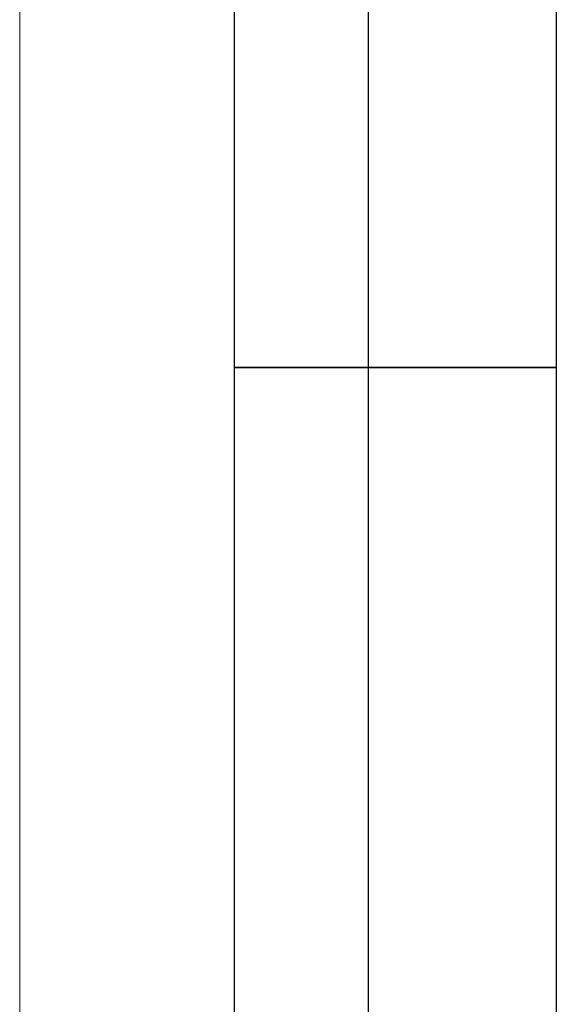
# Model space of a CAD drawing. Header units: millimetres. Extents: x 0 to 420, y 0 to 297.
# Tile 24 of 68: x 0 to 20, y 208 to 245. Entities that reach past the tile are written whole.
import ezdxf

# ---------------------------------------------------------------- set-up
doc = ezdxf.new("R2010")
doc.units = ezdxf.units.MM
doc.layers.add('ОСЕВЫЕ', color=7, linetype='Continuous')

msp = doc.modelspace()

# ---------------------------------------------------------------- linework, layer by layer
at = {"color": 7, "linetype": 'Continuous', "lineweight": 25}
for p, q in [((8, 172), (8, 292)), ((8, 172), (8, 292)), ((13, 172), (13, 292)), ((13, 172), (13, 292)), ((20, 292), (20, 5)), ((20, 292), (20, 5)), ((8, 232), (20, 232)), ((20, 232), (8, 232))]:
    msp.add_line(p, q, dxfattribs=at)
at = {"layer": 'ОСЕВЫЕ', "lineweight": 18}
msp.add_line((0, 297), (0, 0), dxfattribs=at)

doc.saveas('drawing.dxf')
